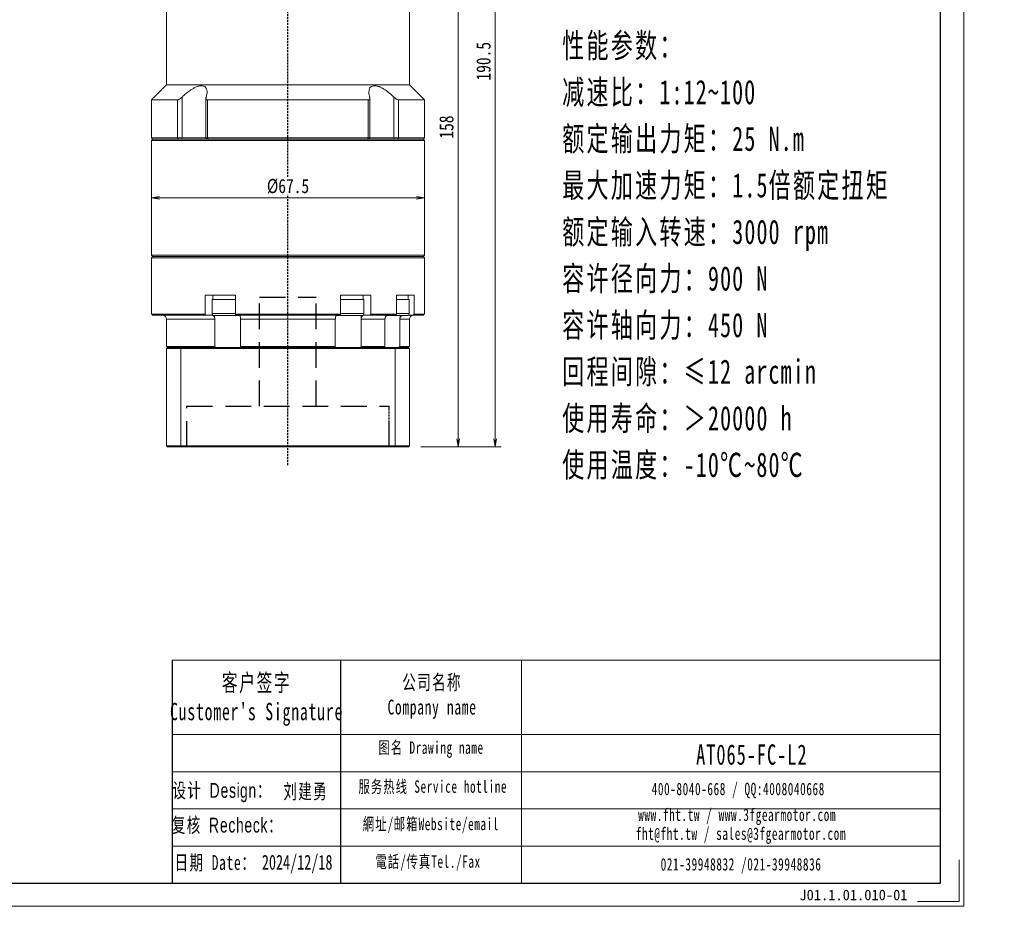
# Model space of a CAD drawing. Header units: millimetres. Extents: x -3 to 491, y -9 to 332.
# Tile 3 of 6: x 247 to 491, y -9 to 210. Entities that reach past the tile are written whole.
import ezdxf

# ---------------------------------------------------------------- set-up
doc = ezdxf.new("R2010")
doc.units = ezdxf.units.MM
doc.linetypes.add('DASHED', pattern=[0.75, 0.5, -0.25])
doc.linetypes.add('DASHED2', pattern=[9.525, 6.35, -3.175])
for name, color, linetype in [('4虚线层', 6, 'DASHED2'), ('6文字层', 3, 'Continuous'), ('7标注层', 4, 'Continuous')]:
    doc.layers.add(name, color=color, linetype=linetype)
for name, color, linetype, lineweight in [('SLD-0', 7, 'Continuous', 18), ('图框_外框线', 7, 'Continuous', 18), ('尺寸线层', 3, 'Continuous', 18)]:
    doc.layers.add(name, color=color, linetype=linetype, lineweight=lineweight)
doc.styles.add('宋体', font='SimSun.ttf', dxfattribs={"width": 0.8})
doc.styles.add('标准', font='txt', dxfattribs={"width": 0.667})
doc.styles.add('样式 1', font='SimSun.ttf')
doc.dimstyles.new('A水平标注$0', dxfattribs={"dimtxt": 3.5, "dimasz": 2, "dimexe": 1.5, "dimexo": 3, "dimgap": 1.1, "dimtad": 1, "dimtoh": 1, "dimdec": 4, "dimdsep": 46, "dimtxsty": '宋体', "dimblk": 'OPEN', "dimcen": 3, "dimclrd": 3, "dimclre": 3, "dimclrt": 6, "dimadec": 0, "dimazin": 0, "dimtm": 1e-09, "dimtfac": 1, "dimtdec": 4, "dimtix": 1, "dimtmove": 0, "dimatfit": 3, "dimldrblk": 'OPEN', "dimfxl": 0, "dimlwd": 13, "dimlwe": 13, "dimarcsym": 0})

# ---------------------------------------------------------------- blocks, each defined once
blk = doc.blocks.new('_Open')
at = {"color": 0, "linetype": 'ByBlock', "lineweight": -2}
for p, q in [((-1, 0.17), (0, 0)), ((-1, -0.17), (0, 0)), ((0, 0), (-1, 0))]:
    blk.add_line(p, q, dxfattribs=at)
blk = doc.blocks.new('*D21')
at = {"layer": 'Defpoints', "color": 0, "transparency": 16777216}
for p in [(349.03, 262.95), (343.33, 104.95), (355.56, 104.95)]:
    blk.add_point(p, dxfattribs=at)
at = {"layer": '尺寸线层', "color": 3, "lineweight": 13, "transparency": 16777216}
for p, q in [((352.03, 262.95), (357.06, 262.95)), ((355.56, 260.95), (355.56, 106.95)), ((346.33, 104.95), (357.06, 104.95))]:
    blk.add_line(p, q, dxfattribs=at)
at = {"layer": '尺寸线层', "color": 3, "lineweight": 13, "transparency": 16777216, "xscale": 2, "yscale": 2, "zscale": 2}
for p, rotation in [((355.56, 262.95), 90), ((355.56, 104.95), 270)]:
    blk.add_blockref('_Open', p, dxfattribs=dict(at, rotation=rotation))
at = {"layer": '尺寸线层', "color": 6, "transparency": 16777216, "insert": (352.71, 183.95), "char_height": 3.5, "attachment_point": 5, "rotation": 90, "style": '宋体', "bg_fill": 3, "box_fill_scale": 1.1, "bg_fill_color": 256, "bg_fill_true_color": 13158600, "bg_fill_transparency": 0}
blk.add_mtext('158', dxfattribs=at)
blk = doc.blocks.new('*D22')
at = {"layer": 'Defpoints', "color": 0, "transparency": 16777216}
for p in [(346.03, 295.45), (343.33, 104.95), (364.72, 104.95)]:
    blk.add_point(p, dxfattribs=at)
at = {"layer": '尺寸线层', "color": 3, "lineweight": 13, "transparency": 16777216}
for p, q in [((349.03, 295.45), (366.22, 295.45)), ((364.72, 293.45), (364.72, 106.95)), ((346.33, 104.95), (366.22, 104.95))]:
    blk.add_line(p, q, dxfattribs=at)
at = {"layer": '尺寸线层', "color": 3, "lineweight": 13, "transparency": 16777216, "xscale": 2, "yscale": 2, "zscale": 2}
for p, rotation in [((364.72, 295.45), 90), ((364.72, 104.95), 270)]:
    blk.add_blockref('_Open', p, dxfattribs=dict(at, rotation=rotation))
at = {"layer": '尺寸线层', "color": 6, "transparency": 16777216, "insert": (361.87, 200.2), "char_height": 3.5, "attachment_point": 5, "rotation": 90, "style": '宋体', "bg_fill": 3, "box_fill_scale": 1.1, "bg_fill_color": 256, "bg_fill_true_color": 13158600, "bg_fill_transparency": 0}
blk.add_mtext('190.5', dxfattribs=at)
blk = doc.blocks.new('*D37')
at = {"layer": 'Defpoints', "color": 0, "transparency": 16777216}
for p in [(279.78, 166.45), (279.78, 166.45), (347.28, 166.45)]:
    blk.add_point(p, dxfattribs=at)
at = {"layer": '尺寸线层', "color": 3, "lineweight": 13, "transparency": 16777216}
for p, q in [((279.78, 169.45), (279.78, 167.95)), ((347.28, 169.45), (347.28, 167.95)), ((345.28, 166.45), (281.78, 166.45))]:
    blk.add_line(p, q, dxfattribs=at)
at = {"layer": '尺寸线层', "color": 3, "lineweight": 13, "transparency": 16777216, "xscale": 2, "yscale": 2, "zscale": 2, "rotation": 180}
blk.add_blockref('_Open', (279.78, 166.45), dxfattribs=at)
at = {"layer": '尺寸线层', "color": 3, "lineweight": 13, "transparency": 16777216, "xscale": 2, "yscale": 2, "zscale": 2}
blk.add_blockref('_Open', (347.28, 166.45), dxfattribs=at)
at = {"layer": '尺寸线层', "color": 6, "transparency": 16777216, "insert": (313.53, 169.3), "char_height": 3.5, "attachment_point": 5, "style": '宋体', "bg_fill": 3, "box_fill_scale": 1.1, "bg_fill_color": 256, "bg_fill_true_color": 13158600, "bg_fill_transparency": 0}
blk.add_mtext('%%c67.5', dxfattribs=at)

msp = doc.modelspace()

# ---------------------------------------------------------------- linework, layer by layer
at = {"color": 1, "linetype": 'DASHED'}
for p, q in [((313.52585, 100.40214), (313.52585, 218.95384)), ((338.52585, 104.95384), (338.52585, 114.95384)), ((338.52585, 104.95384), (338.52585, 114.95384))]:
    msp.add_line(p, q, dxfattribs=at)
at = {"color": 7, "linetype": 'Continuous', "lineweight": 15}
for p, q in [((286.23397, 190.65384), (279.77585, 190.65384)), ((286.23397, 190.65384), (286.23397, 181.25384)), ((287.34427, 181.25384), (287.34427, 191.32328)), ((333.38072, 190.65384), (293.67097, 190.65384)), ((293.67097, 181.25384), (293.67097, 190.65384)), ((333.38072, 190.65384), (333.38072, 181.25384)), ((339.70742, 191.32328), (339.70742, 181.25384)), ((340.81772, 181.25384), (340.81772, 190.65384)), ((286.23397, 181.25384), (279.77585, 181.25384)), ((279.77585, 180.65384), (313.52585, 180.65384)), ((313.52585, 180.95384), (280.07585, 180.95384)), ((280.07585, 180.95384), (286.47656, 180.95384)), ((287.34427, 181.25384), (286.23397, 181.25384)), ((286.47656, 180.95384), (286.23397, 181.25384)), ((287.25377, 180.95384), (287.34427, 181.25384)), ((293.25927, 181.25384), (287.34427, 181.25384)), ((293.67097, 181.25384), (293.25927, 181.25384)), ((333.38072, 181.25384), (293.67097, 181.25384)), ((293.84746, 180.95384), (293.67097, 181.25384)), ((293.84746, 180.95384), (333.20423, 180.95384)), ((333.38072, 181.25384), (333.20423, 180.95384)), ((333.79243, 181.25384), (333.38072, 181.25384)), ((339.70742, 181.25384), (333.79243, 181.25384)), ((339.70742, 181.25384), (339.79792, 180.95384)), ((340.81772, 181.25384), (339.70742, 181.25384)), ((340.81772, 181.25384), (340.57513, 180.95384)), ((279.77585, 151.65384), (313.52585, 151.65384)), ((313.52585, 151.95384), (280.07585, 151.95384)), ((293.03906, 142.45384), (293.03906, 137.75384)), ((293.03906, 142.45384), (296.13221, 142.45384)), ((298.27585, 141.35384), (294.77585, 141.35384)), ((297.17485, 142.45384), (296.13221, 142.45384)), ((297.17485, 142.45384), (300.54177, 142.45384)), ((300.54177, 141.35384), (298.27585, 141.35384)), ((300.54177, 137.75384), (300.54177, 142.45384)), ((326.50992, 142.45384), (326.50992, 137.75384)), ((326.50992, 142.45384), (329.87684, 142.45384)), ((331.80693, 141.35384), (326.50992, 141.35384)), ((330.91948, 142.45384), (329.87684, 142.45384)), ((330.91948, 142.45384), (334.01264, 142.45384)), ((332.27585, 141.35384), (331.80693, 141.35384)), ((334.01264, 137.75384), (334.01264, 142.45384)), ((340.34662, 142.45384), (340.34662, 137.75384)), ((293.03906, 137.75384), (279.77585, 137.75384)), ((280.07585, 137.45384), (293.2321, 137.45384)), ((283.52585, 136.45384), (295.45298, 136.45384)), ((293.2321, 137.45384), (294.80874, 137.45384)), ((298.27585, 137.85384), (294.77585, 137.85384)), ((295.27585, 137.35384), (298.27585, 137.35384)), ((295.40318, 137.35384), (295.40318, 136.83723)), ((295.45298, 136.45384), (295.45298, 129.75384)), ((300.54177, 137.85384), (298.27585, 137.85384)), ((298.27585, 137.35384), (301.27585, 137.35384)), ((326.50992, 137.75384), (300.54177, 137.75384)), ((300.64448, 137.45384), (326.40721, 137.45384)), ((301.82514, 136.45384), (325.22655, 136.45384)), ((301.82514, 129.75384), (301.82514, 136.45384)), ((325.22655, 136.45384), (325.22655, 129.75384)), ((325.77585, 137.35384), (331.37392, 137.35384)), ((331.80693, 137.85384), (326.50992, 137.85384)), ((331.37392, 137.35384), (331.77585, 137.35384)), ((331.59871, 129.75384), (331.59871, 136.45384)), ((331.59871, 136.45384), (337.47103, 136.45384)), ((331.64851, 137.35384), (331.64851, 136.83723)), ((332.27585, 137.85384), (331.80693, 137.85384)), ((332.24295, 137.45384), (333.8196, 137.45384)), ((333.8196, 137.45384), (340.11656, 137.45384)), ((340.34662, 137.75384), (334.01264, 137.75384)), ((337.47103, 136.45384), (337.47103, 129.75384)), ((341.14999, 129.75384), (341.14999, 136.45384)), ((341.2222, 137.35384), (341.2222, 136.83723)), ((295.45298, 129.75384), (283.52585, 129.75384)), ((283.52585, 129.25384), (287.06833, 129.25384)), ((283.52585, 129.25384), (283.52585, 105.15384)), ((287.14403, 129.45384), (283.72585, 129.45384)), ((287.06833, 129.25384), (287.06833, 105.15384)), ((287.06833, 129.25384), (339.98336, 129.25384)), ((339.90766, 129.45384), (287.14403, 129.45384)), ((325.22655, 129.75384), (301.82514, 129.75384)), ((337.47103, 129.75384), (331.59871, 129.75384)), ((339.98336, 129.25384), (339.98336, 105.15384)), ((287.06833, 105.15384), (283.52585, 105.15384)), ((283.72585, 104.95384), (287.14403, 104.95384)), ((339.98336, 105.15384), (287.06833, 105.15384)), ((287.14403, 104.95384), (339.90766, 104.95384))]:
    msp.add_line(p, q, dxfattribs=at)
msp.add_line((326.47115, 52.24921), (326.47115, -2.82652))
for centre, radius, start, end in [((282.52585, 136.45384), 1, 0, 90), ((295.27585, 137.85384), 0.5, 180, 270), ((301.27585, 137.85384), 0.5, 270, 302.4574441), ((325.77585, 137.85384), 0.5, 241.6040712, 270), ((331.77585, 137.85384), 0.5, 270, 0)]:
    msp.add_arc(centre, radius, start, end, dxfattribs=at)
for points in [[(283.52585, 194.40384), (283.52585, 213.25384)], [(279.77585, 190.65384), (283.52585, 194.40384)], [(279.77585, 181.25384), (279.77585, 190.65384)], [(293.25927, 181.25384), (293.25927, 191.05898)], [(333.79243, 191.05854), (333.79243, 181.25384)], [(280.07585, 180.95384), (279.77585, 181.25384)], [(279.77585, 180.65384), (280.07585, 180.95384)], [(279.77585, 152.25384), (279.77585, 180.65384)], [(293.55927, 180.95384), (293.25927, 181.25384)], [(333.79243, 181.25384), (333.49243, 180.95384)], [(280.07585, 151.95384), (279.77585, 152.25384)], [(279.77585, 151.65384), (280.07585, 151.95384)], [(279.77585, 137.75384), (279.77585, 151.65384)], [(294.77585, 137.85384), (294.77585, 141.35384)], [(294.97585, 141.35384), (294.97585, 142.45384)], [(332.07585, 142.45384), (332.07585, 141.35384)], [(332.27585, 141.35384), (332.27585, 137.85384)], [(280.07585, 137.45384), (279.77585, 137.75384)], [(283.52585, 129.75384), (283.52585, 136.45384)], [(293.2321, 137.45384), (293.03906, 137.75384)], [(295.40318, 136.83723), (295.45298, 136.45384)], [(300.54177, 137.75384), (300.64448, 137.45384)], [(301.82514, 136.45384), (301.79969, 136.83723)], [(325.252, 136.83723), (325.22655, 136.45384)], [(326.40721, 137.45384), (326.50992, 137.75384)], [(331.59871, 136.45384), (331.64851, 136.83723)], [(334.01264, 137.75384), (333.8196, 137.45384)], [(337.52917, 136.83723), (337.47103, 136.45384)], [(340.11656, 137.45384), (340.34662, 137.75384)], [(341.14999, 136.45384), (341.2222, 136.83723)], [(283.82585, 129.45384), (283.52585, 129.75384)], [(283.52585, 129.25384), (283.72585, 129.45384)], [(287.06833, 129.25384), (287.14403, 129.45384)], [(295.66072, 129.45384), (295.45298, 129.75384)], [(301.82514, 129.75384), (301.91101, 129.45384)], [(325.14068, 129.45384), (325.22655, 129.75384)], [(331.59871, 129.75384), (331.39097, 129.45384)], [(337.25194, 129.45384), (337.47103, 129.75384)], [(339.98336, 129.25384), (339.90766, 129.45384)], [(341.14999, 129.75384), (340.86054, 129.45384)], [(283.72585, 104.95384), (283.52585, 105.15384)], [(287.14403, 104.95384), (287.06833, 105.15384)], [(339.90766, 104.95384), (339.98336, 105.15384)]]:
    msp.add_open_spline(points, degree=1, dxfattribs=at)
for points, knots in [([(293.30585, 191.32328), (293.39217, 191.64798), (293.53303, 192.17779), (293.53324, 192.84756), (293.43372, 193.31288), (293.24064, 193.67313), (292.92808, 193.98672), (292.38375, 194.19344), (291.55529, 194.12406), (290.72167, 193.81844), (289.97619, 193.42106), (289.2213, 192.93211), (288.40414, 192.30287), (287.75873, 191.72713), (287.41778, 191.39491), (287.34427, 191.32328)], [0, 0, 0, 0, 1.111823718, 1.814206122, 2.515660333, 3.044836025, 3.573294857, 4.429537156, 5.288250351, 6.104434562, 6.713373, 7.323286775, 8.207714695, 9.093503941, 9.336985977, 9.336985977, 9.336985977, 9.336985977]), ([(339.70742, 191.32328), (339.36344, 191.64798), (338.80215, 192.17779), (337.94278, 192.84756), (337.25465, 193.31288), (336.61231, 193.67313), (335.91225, 193.98672), (335.11539, 194.19344), (334.37144, 194.12406), (333.91288, 193.81844), (333.66174, 193.42106), (333.52254, 192.93211), (333.51257, 192.30287), (333.62158, 191.72713), (333.7238, 191.39491), (333.74585, 191.32328)], [0, 0, 0, 0, 1.111860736, 1.814266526, 2.515744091, 3.044937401, 3.573413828, 4.429684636, 5.288426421, 6.104637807, 6.713596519, 7.323530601, 8.207987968, 9.093806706, 9.337296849, 9.337296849, 9.337296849, 9.337296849]), ([(287.34427, 191.32328), (287.22035, 191.20931), (287.00722, 191.01327), (286.68429, 190.80248), (286.42325, 190.67772), (286.29662, 190.66175), (286.23397, 190.65384)], [0, 0, 0, 0, 0.461690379, 0.794104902, 1.059065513, 1.318521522, 1.318521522, 1.318521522, 1.318521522]), ([(293.67097, 190.65384), (293.63623, 190.6555), (293.56555, 190.65887), (293.47696, 190.68552), (293.40281, 190.72621), (293.33828, 190.78604), (293.28859, 190.86855), (293.25731, 190.98817), (293.25644, 191.13987), (293.28921, 191.26153), (293.30585, 191.32328)], [0, 0, 0, 0, 0.0845501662, 0.1720244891, 0.2564971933, 0.3430793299, 0.4605833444, 0.5814376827, 0.7507540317, 0.9252792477, 0.9252792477, 0.9252792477, 0.9252792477]), ([(333.74585, 191.32328), (333.76134, 191.26663), (333.79271, 191.15195), (333.79567, 191.00732), (333.7704, 190.88847), (333.72617, 190.80287), (333.66315, 190.73639), (333.58716, 190.69041), (333.49349, 190.65975), (333.41876, 190.65584), (333.38072, 190.65384)], [0, 0, 0, 0, 0.1600222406, 0.3238934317, 0.4391565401, 0.5570675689, 0.6488337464, 0.7429943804, 0.8324760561, 0.925298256, 0.925298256, 0.925298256, 0.925298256]), ([(340.81772, 190.65384), (340.75898, 190.66085), (340.64175, 190.67483), (340.3921, 190.78869), (340.06286, 190.99757), (339.83939, 191.20236), (339.70742, 191.32328)], [0, 0, 0, 0, 0.244975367, 0.488865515, 0.828599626, 1.318556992, 1.318556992, 1.318556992, 1.318556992]), ([(294.80874, 137.45384), (294.83338, 137.45249), (294.93012, 137.44718), (295.0958, 137.36968), (295.2746, 137.17116), (295.36611, 136.97006), (295.39899, 136.85225), (295.40318, 136.83723)], [0, 0, 0, 0, 0.0898846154, 0.3530449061, 0.6161572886, 0.8790264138, 0.9174460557, 0.9174460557, 0.9174460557, 0.9174460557]), ([(301.79969, 136.83723), (301.78147, 136.93675), (301.74498, 137.13596), (301.65134, 137.34515), (301.55969, 137.44274), (301.50236, 137.45108), (301.4834, 137.45384)], [0, 0, 0, 0, 0.2094481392, 0.4192300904, 0.6292069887, 0.7329719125, 0.7329719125, 0.7329719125, 0.7329719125]), ([(325.56829, 137.45384), (325.55518, 137.45249), (325.50371, 137.44718), (325.41555, 137.36968), (325.32041, 137.17116), (325.27172, 136.97006), (325.25423, 136.85225), (325.252, 136.83723)], [0, 0, 0, 0, 0.0718302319, 0.2821316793, 0.4923948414, 0.7024636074, 0.7331662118, 0.7331662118, 0.7331662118, 0.7331662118]), ([(331.64851, 136.83723), (331.68275, 136.93672), (331.7513, 137.13589), (331.92726, 137.34508), (332.09952, 137.44273), (332.20729, 137.45108), (332.24295, 137.45384)], [0, 0, 0, 0, 0.2619701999, 0.5244550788, 0.7871838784, 0.9171158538, 0.9171158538, 0.9171158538, 0.9171158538]), ([(338.23759, 137.45384), (338.20823, 137.45249), (338.09293, 137.44718), (337.89549, 137.36968), (337.6824, 137.17116), (337.57334, 136.97006), (337.53416, 136.85225), (337.52917, 136.83723)], [0, 0, 0, 0, 0.098305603, 0.386120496, 0.673882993, 0.961379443, 1.003398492, 1.003398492, 1.003398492, 1.003398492]), ([(341.2222, 136.83723), (341.27284, 136.93499), (341.3742, 137.13066), (341.55812, 137.30488), (341.68046, 137.3464), (341.70239, 137.35384)], [0, 0, 0, 0, 0.3267769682, 0.6540747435, 0.7255650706, 0.7255650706, 0.7255650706, 0.7255650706])]:
    msp.add_open_spline(points, degree=3, knots=knots, dxfattribs=at)
at = {"layer": '4虚线层', "color": 6}
for p, q in [((306.52585, 141.95384), (320.52585, 141.95384)), ((306.52585, 114.95384), (306.52585, 141.95384)), ((320.52585, 114.95384), (320.52585, 141.95384)), ((288.52585, 114.95384), (338.52585, 114.95384)), ((288.52585, 104.95384), (288.52585, 114.95384)), ((338.52585, 104.95384), (338.52585, 114.95384))]:
    msp.add_line(p, q, dxfattribs=at)
at = {"layer": '7标注层', "color": 0}
msp.add_line((284.92512, 52.24921), (284.92512, -2.8171), dxfattribs=at)
at = {"layer": '图框_外框线'}
for p, q in [((284.92512, 52.24921), (326.47115, 52.24921)), ((326.47115, 52.24921), (326.47115, -2.8171)), ((326.47115, 52.24921), (474.80243, 52.24921)), ((371.23421, 52.24921), (371.23421, -2.8171)), ((284.92512, 33.87354), (326.47115, 33.87354)), ((326.47115, 33.87354), (474.80243, 33.87354)), ((284.92512, 24.68571), (474.80243, 24.68571)), ((284.92512, 15.49787), (474.80243, 15.49787)), ((284.92512, 6.31004), (474.80243, 6.31004))]:
    msp.add_line(p, q, dxfattribs=at)
at = {"layer": '图框_外框线', "color": 3}
msp.add_lwpolyline([(479.39127, 2.91895), (479.39127, -7.40594), (469.06638, -7.40594)], dxfattribs=at)

# ---------------------------------------------------------------- texts
at = {"layer": '6文字层', "insert": (439.92949, -4.43526), "char_height": 2.6177391, "width": 45.3438727, "attachment_point": 1, "style": '样式 1'}
msp.add_mtext('J01.1.01.010-01', dxfattribs=at)
at = {"layer": 'SLD-0', "color": 1, "attachment_point": 2}
for s, insert, char_height, width, style in [("{\\fNSimSun|b0|i0|c134|p49;\\T1.1;客户签字\\PCustomer's Signature}", (305.76974, 48.84964), 4.2876567, 53.3388911, '标准'), ('{\\fNSimSun|b0|i0|c134|p49;\\T1.1;公司名称\\PCompany name}', (349.13658, 48.62203), 3.6751343, 47.5815142, '标准'), ('{\\fNSimSun|b0|i0|c134|p49;\\T1.1;图名 Drawing name}', (348.88537, 32.1799), 3.0626119, 39.166777, '标准'), ('\\pt21.43827;{\\fNSimSun|b0|i0|c134|p49;\\H1.36474x;\\T1.1;\\C256;AT065-FC-L2}', (428.15763, 31.44037), 3.6751343, 31.2033354, '标准'), ('{\\fSimSun|b0|i0|c134|p2;\\T1.1;设计 \\fArial|b0|i0|c0|p34;Design\\fSimSun|b0|i0|c134|p2;：}', (297.25611, 21.91441), 3.6648348, 33.4774392, '标准'), ('{\\fSimSun|b0|i0|c134|p2;\\T1.1;刘建勇}', (317.91538, 21.66304), 3.6648348, 33.4774392, '标准'), ('{\\fNSimSun|b0|i0|c134|p49;\\T1.1;服务热线 Service hotline}', (349.31967, 22.54957), 3.0626119, 43.6355522, '标准'), ('{\\fSimSun|b0|i0|c134|p2;\\T1.1;400-8040-668 / QQ:4008040668}', (424.81421, 21.96438), 3.0626119, 89.1691991, '标准'), ('{\\fSimSun|b0|i0|c134|p2;\\T1.1;www.fht.tw / www.3fgearmotor.com }', (424.53182, 15.58537), 3.0626119, 89.269579, '标准'), ('{\\fSimSun|b0|i0|c134|p2;\\T1.1;复核 \\fArial|b0|i0|c0|p34;Recheck\\fSimSun|b0|i0|c134|p2;：}', (298.55829, 13.33902), 3.6648348, 33.4774392, '标准'), ('{\\fNSimSun|b0|i0|c134|p49;\\T1.1;網址/邮箱Website/email}', (348.84279, 13.3224), 3.0626119, 45.4205027, '标准'), ('\\pt36.75134;{\\fSimSun|b0|i0|c134|p2;\\T1.1;fht@fht.tw / sales@3fgearmotor.com }', (425.46518, 10.92182), 3.0626119, 89.269579, '标准'), ('{\\fNSimSun|b0|i0|c134|p49;\\T1.1;日期 Date：}', (295.58891, 4.08555), 3.6648348, 33.4774392, '标准'), ('{\\W0.7;2024/12/18}', (315.80125, 4.16106), 3.6648348, 33.4774392, '宋体'), ('{\\fNSimSun|b0|i0|c134|p49;\\T1.1;電話/传真Tel./Fax}', (348.15663, 4.02329), 3.0626119, 45.9667782, '标准'), ('{\\fSimSun|b0|i0|c134|p2;\\T1.1;021-39948832 /021-39948836 }', (425.49721, 3.35368), 3.0626119, 68.1640765, '标准')]:
    msp.add_mtext(s, dxfattribs=dict(at, insert=insert, char_height=char_height, width=width, style=style))
at = {"layer": '尺寸线层', "insert": (381.29143, 207.08318), "char_height": 6, "width": 82.5867473, "attachment_point": 1, "line_spacing_factor": 1.15057, "style": '标准'}
msp.add_mtext('{\\fNSimSun|b0|i0|c134|p49;\\T1.1;性能参数：\\P减速比：1:12~100\\P额定输出力矩：25 N.m\\P最大加速力矩：1.5倍额定扭矩\\P额定输入转速：3000 rpm\\P容许径向力：900 N\\P容许轴向力：450 N\\P回程间隙：≤12 arcmin\\P使用寿命：＞20000 h\\P使用温度：-10℃~80℃}', dxfattribs=at)

# ---------------------------------------------------------------- dimensions: what is measured, and where the dimension line sits
at = {"layer": '尺寸线层'}
dim = msp.add_linear_dim(base=(355.55871, 104.95384), p1=(349.02585, 262.95384), p2=(343.32585, 104.95384), angle=270, dimstyle='A水平标注$0', dxfattribs=at)
dim.commit()
dim.dimension.update_dxf_attribs({"geometry": '*D21', "text_midpoint": (352.70871, 183.95384)})

# ---------------------------------------------------------------- next in the draw order: dimensions: what is measured, and where the dimension line sits
dim = msp.add_linear_dim(base=(364.72363, 104.95384), p1=(346.02585, 295.45384), p2=(343.32585, 104.95384), angle=270, dimstyle='A水平标注$0', dxfattribs=at)
dim.commit()
dim.dimension.update_dxf_attribs({"geometry": '*D22', "text_midpoint": (361.87363, 200.20384)})

# ---------------------------------------------------------------- next in the draw order: linework, layer by layer
at = {"color": 7, "linetype": 'Continuous', "lineweight": 15}
for p, q in [((343.52585, 194.40384), (283.52585, 194.40384)), ((347.27585, 190.65384), (340.81772, 190.65384)), ((346.97585, 180.95384), (313.52585, 180.95384)), ((313.52585, 180.65384), (347.27585, 180.65384)), ((340.57513, 180.95384), (346.97585, 180.95384)), ((347.27585, 181.25384), (340.81772, 181.25384)), ((347.27585, 152.25384), (279.77585, 152.25384)), ((280.07585, 151.95384), (346.97585, 151.95384)), ((346.97585, 151.95384), (313.52585, 151.95384)), ((313.52585, 151.65384), (347.27585, 151.65384)), ((340.34662, 142.45384), (342.44857, 142.45384)), ((343.43962, 141.35384), (340.34662, 141.35384)), ((343.05054, 142.45384), (342.44857, 142.45384)), ((343.05054, 142.45384), (344.67831, 142.45384)), ((344.67831, 137.75384), (344.67831, 142.45384)), ((337.88461, 137.35384), (342.93962, 137.35384)), ((343.43962, 137.85384), (340.34662, 137.85384)), ((341.14999, 136.45384), (343.52585, 136.45384)), ((343.23962, 137.45384), (344.39611, 137.45384)), ((344.39611, 137.45384), (346.97585, 137.45384)), ((347.27585, 137.75384), (344.67831, 137.75384)), ((343.32585, 129.45384), (339.90766, 129.45384)), ((339.98336, 129.25384), (343.52585, 129.25384)), ((343.52585, 129.75384), (341.14999, 129.75384)), ((343.52585, 129.25384), (343.52585, 105.15384)), ((339.90766, 104.95384), (343.32585, 104.95384)), ((343.52585, 105.15384), (339.98336, 105.15384))]:
    msp.add_line(p, q, dxfattribs=at)
for centre, radius, start, end in [((342.93962, 137.85384), 0.5, 270, 0), ((344.52585, 136.45384), 1, 90, 180)]:
    msp.add_arc(centre, radius, start, end, dxfattribs=at)
for points in [[(343.52585, 213.25384), (343.52585, 194.40384)], [(343.52585, 194.40384), (347.27585, 190.65384)], [(347.27585, 190.65384), (347.27585, 181.25384)], [(347.27585, 181.25384), (346.97585, 180.95384)], [(346.97585, 180.95384), (347.27585, 180.65384)], [(347.27585, 180.65384), (347.27585, 152.25384)], [(347.27585, 152.25384), (346.97585, 151.95384)], [(346.97585, 151.95384), (347.27585, 151.65384)], [(347.27585, 151.65384), (347.27585, 137.75384)], [(343.23962, 142.45384), (343.23962, 141.35384)], [(343.43962, 141.35384), (343.43962, 137.85384)], [(343.52585, 136.45384), (343.52585, 129.75384)], [(344.67831, 137.75384), (344.39611, 137.45384)], [(347.27585, 137.75384), (346.97585, 137.45384)], [(343.52585, 129.75384), (343.22585, 129.45384)], [(343.32585, 129.45384), (343.52585, 129.25384)], [(343.52585, 105.15384), (343.32585, 104.95384)]]:
    msp.add_open_spline(points, degree=1, dxfattribs=at)
at = {"layer": '图框_外框线', "color": 3}
msp.add_lwpolyline([(-1.28996, -8.55315), (480.53848, -8.55315), (480.53848, 332.16839), (-1.28996, 332.16839)], close=True, dxfattribs=at)
at = {"layer": '图框_外框线', "color": 3, "lineweight": 25}
msp.add_lwpolyline([(27.3903, -2.8171), (474.80243, -2.8171), (474.80243, 326.43234), (27.3903, 326.43234)], close=True, dxfattribs=at)

# ---------------------------------------------------------------- next in the draw order: dimensions: what is measured, and where the dimension line sits
at = {"layer": '尺寸线层'}
dim = msp.add_linear_dim(base=(279.77585, 166.45384), p1=(347.27585, 166.45384), p2=(279.77585, 166.45384), text='%%c<>', dimstyle='A水平标注$0', override={"dimblk": 'Open', "dimtfill": 1, "dimtfillclr": 256}, dxfattribs=at)
dim.commit()
dim.dimension.update_dxf_attribs({"geometry": '*D37', "text_midpoint": (313.52585, 169.30384)})

doc.saveas('drawing.dxf')
